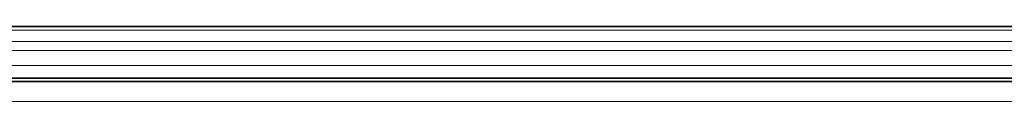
# Model space of a CAD drawing. Header units: millimetres. Extents: x 0 to 1118, y 0 to 864.
# Tile 155 of 200: x 895.67 to 948.08, y 341.41 to 345.41. Entities that reach past the tile are written whole.
import ezdxf

# ---------------------------------------------------------------- set-up
doc = ezdxf.new("R2010")
doc.units = ezdxf.units.MM

msp = doc.modelspace()

# ---------------------------------------------------------------- linework, layer by layer
at = {"color": 7, "linetype": 'Continuous', "lineweight": 35}
for p, q in [((985.026, 345.414), (739.793, 345.414)), ((985.511, 342.481), (739.308, 342.481)), ((985.026, 342.664), (739.793, 342.664))]:
    msp.add_line(p, q, dxfattribs=at)
at = {"color": 7, "linetype": 'Continuous', "lineweight": 18}
for p, q in [((985.026, 345.219), (739.793, 345.219)), ((985.026, 344.609), (739.793, 344.609)), ((985.026, 344.138), (739.793, 344.138)), ((985.026, 343.331), (739.793, 343.331)), ((985.026, 342.497), (739.793, 342.497)), ((985.511, 341.414), (739.308, 341.414))]:
    msp.add_line(p, q, dxfattribs=at)

doc.saveas('drawing.dxf')
